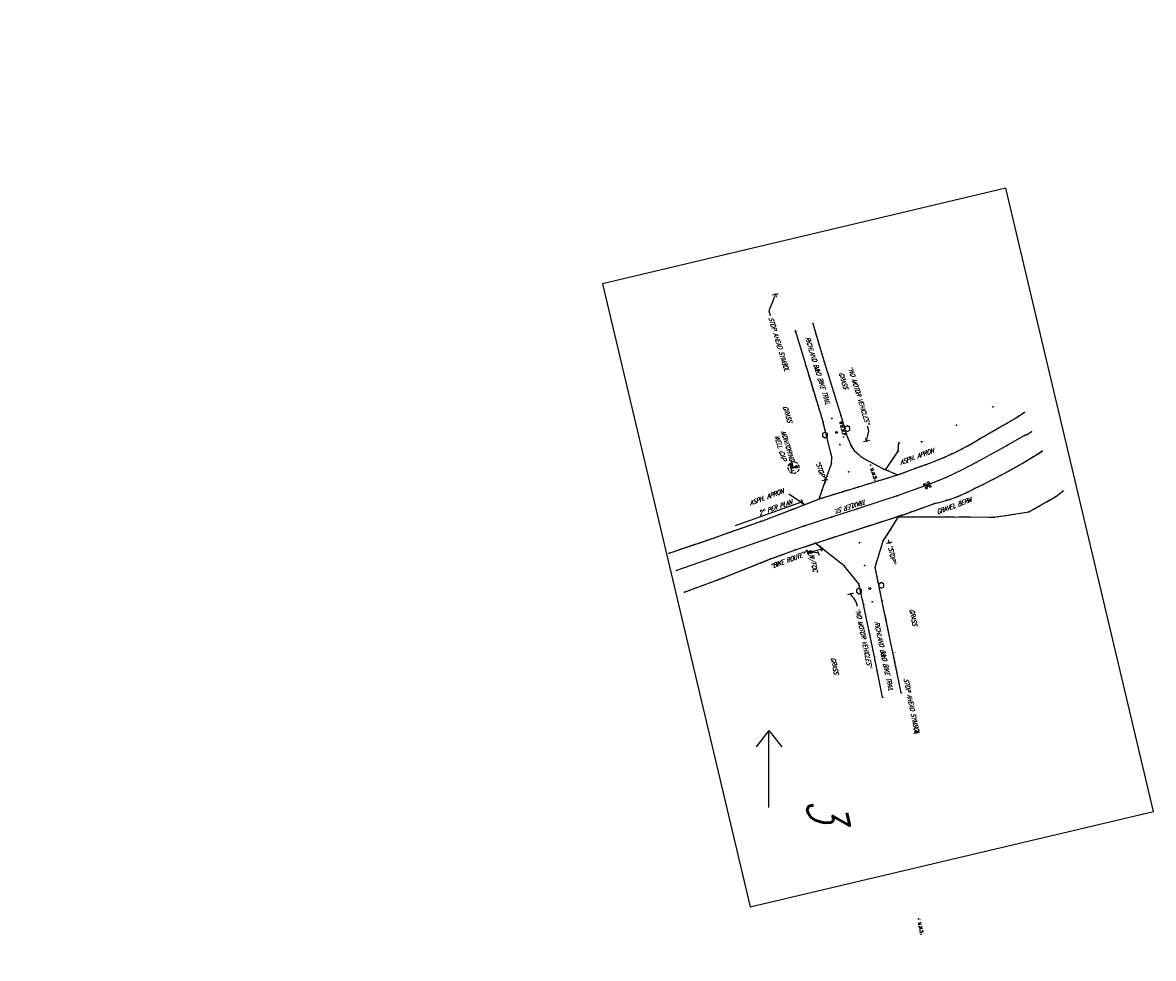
# Model space of a CAD drawing. Extents: x 0 to 213038, y 0 to 462006.
# Tile 33 of 106: x 212217 to 212817, y 397595 to 398092. Entities that reach past the tile are written whole.
import ezdxf
from ezdxf import colors
from ezdxf.entities.mleader import LeaderData, LeaderLine
from ezdxf.enums import TextEntityAlignment as Align
from ezdxf.math import Vec2, Vec3

# ---------------------------------------------------------------- set-up
doc = ezdxf.new("R2010")
doc.units = 0
doc.header["$LTSCALE"] = 20
doc.header["$MEASUREMENT"] = 0
for name, pattern in [('PV_X_DRIVE', [0.25, 0.175, -0.075]), ('PV_X_EP', [0.27, 0.22, -0.05]), ('PV_X_Shoulder', [0.4, 0.3, -0.1])]:
    doc.linetypes.add(name, pattern=pattern)
doc.layers.get('0').update_dxf_attribs({"linetype": 'CONTINUOUS'})
for name, color, linetype in [('DT_X_BREAK_LINE', 4, 'CONTINUOUS'), ('PNTDESC', 3, 'CONTINUOUS'), ('PNTELEV', 5, 'CONTINUOUS'), ('PNTNO', 7, 'CONTINUOUS'), ('PNTS_Butler Topo', 1, 'CONTINUOUS'), ('PNTS_MONBOXES', 1, 'CONTINUOUS'), ('PNTS_TBC-7-16-2025', 1, 'CONTINUOUS'), ('PV_X_DRIVE', 11, 'PV_X_DRIVE'), ('PV_X_EOP', 240, 'PV_X_EP'), ('PV_X_SHOULDER', 33, 'PV_X_Shoulder'), ('PV_X_TEXT', 2, 'CONTINUOUS'), ('RD_X_BLOCKS', 1, 'CONTINUOUS'), ('RW_X_TEXT', 9, 'CONTINUOUS'), ('SC_SCRATCH-6', 6, 'CONTINUOUS'), ('SN_X_BLOCKS', 94, 'CONTINUOUS'), ('SN_X_TEXT', 2, 'CONTINUOUS'), ('SV_P_BLOCKS', 50, 'CONTINUOUS'), ('SV_X_CENTER_PAVT', 2, 'CONTINUOUS'), ('SV_X_MISC_BLOCKS', 2, 'CONTINUOUS'), ('SV_X_MON_BLOCKS_FOUNDMARK', 7, 'CONTINUOUS'), ('UT_X_GAS_PER_PLAN', 2, 'UT_X_GAS (Short)'), ('UT_X_GAS_TEXT', 2, 'CONTINUOUS'), ('UT_X_GUY', 1, 'CONTINUOUS'), ('UT_X_TELE_BLOCKS', 32, 'CONTINUOUS'), ('UT_X_TELE_TEXT', 32, 'CONTINUOUS'), ('UT_X_WATER_BLOCKS', 150, 'CONTINUOUS'), ('UT_X_WATER_TEXT', 150, 'CONTINUOUS'), ('VG_X_TEXT', 94, 'CONTINUOUS')]:
    doc.layers.add(name, color=color, linetype=linetype)
doc.layers.add('SC_SCRATCH-5', color=5, linetype='CONTINUOUS', plot=False)
doc.styles.add('LINETYPE', font='romans.shx', dxfattribs={"width": 0.9})
doc.styles.add('PTXT', font='TXT')
doc.styles.add('romans', font='romans.shx', dxfattribs={"width": 0.75, "oblique": 22.5})
doc.linetypes.add('UT_X_GAS (Short)', pattern='A,0.25,-0.15,0.25,-0.15,0.25,-0.15,0.25,-0.15,0.25,["G",LINETYPE,S=0.1,R=0,X=0.056,Y=-0.05],-0.2', length=2.05)

# ---------------------------------------------------------------- blocks, each defined once
blk = doc.blocks.new('SRVPNO1')
at = {"layer": 'PNTDESC', "style": 'PTXT'}
blk.add_attdef('DESC2', text='', height=1, dxfattribs=at).set_placement((0, -1.75), align=Align.CENTER)
at = {"layer": 'PNTELEV', "style": 'PTXT'}
blk.add_attdef('ELEV2', (1.5, -0.5), '', height=1, dxfattribs=at)
at = {"layer": 'PNTNO', "style": 'PTXT'}
blk.add_attdef('PT#', text='', height=1, dxfattribs=at).set_placement((0, 0.75), align=Align.CENTER)
blk = doc.blocks.new('MNAIL')
at = {"color": 9, "flags": 128}
for points in [[(0.072, -0.04), (0.072, 0.04), (0.097, -0.04), (0.122, 0.04), (0.122, -0.04)], [(0.191, -0.04), (0.191, 0.04), (0.232, -0.04), (0.232, 0.04)], [(0.339, 0.04), (0.301, 0.04), (0.301, -0.04)], [(0.301, 0.001), (0.328, 0.001)], [(0.16, -0.03), (0.163, -0.03), (0.165, -0.031), (0.166, -0.034), (0.166, -0.037), (0.165, -0.039), (0.163, -0.04), (0.16, -0.04), (0.159, -0.039), (0.157, -0.037), (0.157, -0.034), (0.159, -0.031), (0.16, -0.03)], [(0.271, -0.03), (0.274, -0.03), (0.275, -0.031), (0.277, -0.034), (0.277, -0.037), (0.275, -0.039), (0.274, -0.04), (0.271, -0.04), (0.269, -0.039), (0.268, -0.037), (0.268, -0.034), (0.269, -0.031), (0.271, -0.03)], [(0.378, -0.03), (0.381, -0.03), (0.383, -0.031), (0.385, -0.034), (0.385, -0.037), (0.383, -0.039), (0.381, -0.04), (0.378, -0.04), (0.377, -0.039), (0.375, -0.037), (0.375, -0.034), (0.377, -0.031), (0.378, -0.03)]]:
    blk.add_lwpolyline(points, dxfattribs=at)
at = {"color": 9}
blk.add_circle((0, 0), 0.0249, dxfattribs=at)
blk = doc.blocks.new('MNAILS')
h = blk.add_hatch(color=256)
edge = h.paths.add_edge_path()
edge.add_arc((0, 0), 0.0249, 0, 360)
at = {"flags": 128}
for points in [[(0.105, -0.04), (0.105, 0.04), (0.13, -0.04), (0.154, 0.04), (0.154, -0.04)], [(0.223, -0.04), (0.223, 0.04), (0.264, -0.04), (0.264, 0.04)], [(0.372, 0.034), (0.371, 0.036), (0.369, 0.037), (0.364, 0.039), (0.358, 0.04), (0.354, 0.04), (0.352, 0.04), (0.345, 0.038), (0.339, 0.034), (0.335, 0.029), (0.334, 0.024), (0.334, 0.02), (0.335, 0.015), (0.339, 0.011), (0.37, -0.008), (0.372, -0.01), (0.373, -0.013), (0.375, -0.017), (0.375, -0.02), (0.374, -0.024), (0.373, -0.027), (0.372, -0.03), (0.371, -0.032), (0.37, -0.034), (0.369, -0.036), (0.367, -0.038), (0.365, -0.039), (0.363, -0.039), (0.358, -0.04), (0.35, -0.04), (0.345, -0.039), (0.338, -0.034), (0.334, -0.031)], [(0.193, -0.029), (0.195, -0.029), (0.197, -0.031), (0.199, -0.033), (0.199, -0.036), (0.197, -0.039), (0.195, -0.04), (0.193, -0.04), (0.191, -0.039), (0.189, -0.036), (0.189, -0.033), (0.191, -0.031), (0.193, -0.029)], [(0.303, -0.029), (0.306, -0.029), (0.308, -0.031), (0.31, -0.033), (0.31, -0.036), (0.308, -0.039), (0.306, -0.04), (0.303, -0.04), (0.302, -0.039), (0.3, -0.036), (0.3, -0.033), (0.302, -0.031), (0.303, -0.029)], [(0.413, -0.029), (0.415, -0.029), (0.417, -0.031), (0.419, -0.033), (0.419, -0.036), (0.417, -0.039), (0.415, -0.04), (0.413, -0.04), (0.411, -0.039), (0.409, -0.036), (0.409, -0.033), (0.411, -0.031), (0.413, -0.029)]]:
    blk.add_lwpolyline(points, dxfattribs=at)
blk = doc.blocks.new('SGN1P')
for p, q in [((0, 0), (-0.08, 0)), ((0, 0.08), (0, -0.08))]:
    blk.add_line(p, q)
blk = doc.blocks.new('MONBX')
at = {"flags": 128}
for points in [[(-0.075, 0.019), (-0.075, 0.075), (-0.019, 0.075)], [(-0.037, -0.05), (-0.037, 0.05), (0, -0.05), (0.037, 0.05), (0.037, -0.05)], [(0.018, 0.075), (0.075, 0.075), (0.075, 0.019)], [(-0.019, -0.075), (-0.075, -0.075), (-0.075, -0.019)], [(0.075, -0.019), (0.075, -0.075), (0.018, -0.075)]]:
    blk.add_lwpolyline(points, dxfattribs=at)
blk = doc.blocks.new('WW')
at = {"color": 150, "flags": 128}
for points in [[(-0.028, 0.109), (-0.016, 0.029), (0, 0.109), (0.015, 0.029), (0.028, 0.109)], [(-0.115, -0.001), (-0.104, -0.081), (-0.09, -0.001), (-0.077, -0.081), (-0.066, -0.001)], [(-0.006, -0.001), (-0.044, -0.001), (-0.044, -0.081), (-0.003, -0.081)], [(-0.044, -0.041), (-0.017, -0.041)], [(0.016, -0.001), (0.016, -0.081), (0.054, -0.081)], [(0.076, -0.001), (0.076, -0.081), (0.115, -0.081)]]:
    blk.add_lwpolyline(points, dxfattribs=at)
at = {"color": 150}
for start, end in [(164.0021, 196.0591), (118.9866, 150.9578), (73.9409, 105.9366), (28.9866, 60.9578), (344.0021, 15.9979), (208.9866, 240.9578), (253.9409, 285.9366), (298.9866, 331.0134)]:
    blk.add_arc((0, 0), 0.15, start, end, dxfattribs=at)
blk = doc.blocks.new('DM')
at = {"lineweight": -2}
h = blk.add_hatch(color=2, dxfattribs=at)
edge = h.paths.add_edge_path()
edge.add_arc((0, 0), 0.01, 0, 360)
at = {"color": 2, "lineweight": -2}
blk.add_arc((0.04, 0), 0.04, 90, 270, dxfattribs=at)
blk = doc.blocks.new('TELP')
at = {"color": 32}
for p, q in [((0.109, 0.181), (0.02, 0.033)), ((0.05, 0.181), (0.168, 0.181))]:
    blk.add_line(p, q, dxfattribs=at)
blk.add_lwpolyline([(-0.02, -0.033), (-0.072, -0.119)], dxfattribs=at)
blk.add_circle((0, 0), 0.0391, dxfattribs=at)
blk = doc.blocks.new('POST')
at = {"color": 32, "lineweight": -2}
for p, q in [((0, 0.075), (-0.065, 0.037)), ((-0.065, 0.037), (-0.065, -0.038)), ((0.065, 0.037), (0, 0.075)), ((0.065, -0.038), (0.065, 0.037)), ((-0.065, -0.038), (0, -0.075)), ((0, -0.075), (0.065, -0.038))]:
    blk.add_line(p, q, dxfattribs=at)

msp = doc.modelspace()

# ---------------------------------------------------------------- linework, layer by layer
at = {"layer": 'DT_X_BREAK_LINE'}
for points in [[(212636.54, 397932.29, 1071.34), (212642.67, 397911.95, 1071.47), (212651.43, 397883.42, 1071.42), (212654.51, 397873.18, 1071.31), (212656.8, 397867.67, 1071.3), (212658.45, 397865, 1071.27), (212662.44, 397861.4, 1071.22), (212673.55, 397855.3, 1071.15), (212681.67, 397851.98, 1071.19)], [(212639.97, 397839.22, 1071.56), (212641.54, 397843.86, 1071.6), (212644.05, 397851.09, 1071.66), (212646.53, 397857.78, 1071.76), (212646.77, 397861.26, 1071.73), (212642.03, 397880.08, 1071.78), (212635.84, 397900.59, 1071.74), (212627.44, 397928.37, 1071.55)], [(212560.27, 397810.44, 1072.86), (212580.22, 397817.11, 1072.52), (212608.82, 397827.2, 1072.16), (212626.1, 397833.67, 1071.88), (212640.65, 397839.42, 1071.66), (212658.68, 397844.92, 1071.56), (212681.63, 397851.92, 1071.19), (212696.19, 397857.31, 1070.87), (212699.58, 397858.53, 1070.83), (212702.93, 397859.83, 1070.79), (212706.26, 397861.22, 1070.75), (212709.55, 397862.69, 1070.71), (212712.8, 397864.24, 1070.63), (212716.01, 397865.87, 1070.53), (212719.18, 397867.58, 1070.43), (212722.31, 397869.36, 1070.34), (212725.39, 397871.22, 1070.24), (212734.72, 397876.5, 1070), (212743.97, 397881.9, 1069.77), (212745.78, 397883.12, 1069.72), (212748.73, 397885.02, 1069.65)], [(212675.35, 397854.76, 1071.09), (212681.93, 397864.45, 1070.2), (212682.25, 397868.85, 1069.79)], [(212568.42, 397789.71, 1073.49), (212588.82, 397797.18, 1073.09), (212614.16, 397807.28, 1072.62), (212627.37, 397812.18, 1072.38), (212656.12, 397821.59, 1071.76), (212686.09, 397831.32, 1071.28), (212701.24, 397836.75, 1071.03), (212703.73, 397837.33, 1071.01), (212706.2, 397838, 1070.98), (212708.65, 397838.74, 1070.95), (212711.08, 397839.56, 1070.92), (212713.48, 397840.45, 1070.89), (212715.85, 397841.43, 1070.85), (212718.18, 397842.48, 1070.82), (212720.48, 397843.6, 1070.79), (212722.74, 397844.8, 1070.75), (212727.95, 397847.33, 1070.66), (212733.11, 397849.95, 1070.57), (212738.23, 397852.66, 1070.48), (212743.3, 397855.45, 1070.39), (212748.32, 397858.34, 1070.3), (212753.29, 397861.31, 1070.2), (212755.6, 397862.82, 1070.14), (212758.34, 397864.55, 1070.07)], [(212632.03, 397836.26, 1071.67), (212624.21, 397841.46, 1071.84)], [(212682.33, 397829.69, 1071.3), (212707.7, 397829.73, 1070.64), (212732.98, 397829.48, 1069.78), (212751.27, 397832.26, 1069.43), (212765.58, 397840.4, 1069.26), (212769.32, 397843.27, 1069.22)], [(212683.55, 397736.23, 1072.22), (212679.14, 397757.54, 1072.08), (212673.29, 397785.38, 1071.89), (212669.65, 397802.85, 1071.79), (212674.03, 397816.86, 1071.38), (212677.75, 397822.65, 1071.36), (212682.29, 397830.07, 1071.33)], [(212673.65, 397733.96, 1072.47), (212669.36, 397755.25, 1072.27), (212663.56, 397783.07, 1071.96), (212661.11, 397794.04, 1071.95), (212653.25, 397803.62, 1071.83), (212637.94, 397815.75, 1072.08)]]:
    msp.add_polyline3d(points, dxfattribs=at)
at = {"layer": 'PNTS_Butler Topo'}
for p in [(212616.73, 397947.85, 1070.88), (212636.54, 397932.29, 1071.34), (212627.44, 397928.37, 1071.55), (212642.67, 397911.95, 1071.47), (212635.84, 397900.59, 1071.74), (212732.2, 397888.02, 1068.51), (212646.65, 397881.89, 1071.67), (212651.43, 397883.42, 1071.42), (212743.97, 397881.9, 1069.77), (212745.78, 397883.12, 1069.72), (212748.73, 397885.02, 1069.65), (212642.03, 397880.08, 1071.78), (212651.59, 397879.55, 1071.39), (212651.61, 397879.53, 1071.43), (212712.89, 397878.28, 1069.55), (212752.64, 397874.7, 1070), (212654.51, 397873.18, 1071.31), (212665.13, 397869.84, 1070.85), (212682.25, 397868.85, 1069.79), (212694.3, 397869.55, 1070.17), (212725.39, 397871.22, 1070.24), (212749.04, 397872.74, 1070.08), (212751.14, 397873.69, 1070.02), (212650.98, 397867.99, 1071.56), (212656.8, 397867.67, 1071.3), (212658.45, 397865, 1071.27), (212681.93, 397864.45, 1070.2), (212710.35, 397863.06, 1070.7), (212739.84, 397867.55, 1070.34), (212755.6, 397862.82, 1070.14), (212758.34, 397864.55, 1070.07), (212646.53, 397857.78, 1071.76), (212646.77, 397861.26, 1071.73), (212662.44, 397861.4, 1071.22), (212667.22, 397857.11, 1071.27), (212696.19, 397857.31, 1070.87), (212723.35, 397858.47, 1070.74), (212753.29, 397861.31, 1070.2), (212626.38, 397855.79, 1071.5), (212644.05, 397851.09, 1071.66), (212655.57, 397853.54, 1071.58), (212673.55, 397855.3, 1071.15), (212675.35, 397854.76, 1071.09), (212681.63, 397851.92, 1071.19), (212681.67, 397851.98, 1071.19), (212741.04, 397854.19, 1070.43), (212642.97, 397849.17, 1071.58), (212658.68, 397844.92, 1071.56), (212698.18, 397846.79, 1071.15), (212707.48, 397850.58, 1071.03), (212722.74, 397844.8, 1070.75), (212624.21, 397841.46, 1071.84), (212639.97, 397839.22, 1071.56), (212640.65, 397839.42, 1071.66), (212641.54, 397843.86, 1071.6), (212681.33, 397840.79, 1071.37), (212765.58, 397840.4, 1069.26), (212769.32, 397843.27, 1069.22), (212626.1, 397833.67, 1071.88), (212632.03, 397836.26, 1071.67), (212660.35, 397833.94, 1071.64), (212701.24, 397836.75, 1071.03), (212707.59, 397838.41, 1070.97), (212608.82, 397827.2, 1072.16), (212646.57, 397829.44, 1071.83), (212682.29, 397830.07, 1071.33), (212682.33, 397829.69, 1071.3), (212686.09, 397831.32, 1071.28), (212707.7, 397829.73, 1070.64), (212732.98, 397829.48, 1069.78), (212751.27, 397832.26, 1069.43), (212631.9, 397824.61, 1072.08), (212656.12, 397821.59, 1071.76), (212677.75, 397822.65, 1071.36), (212580.22, 397817.11, 1072.52), (212611.54, 397817.61, 1072.5), (212637.94, 397815.75, 1072.08), (212661.45, 397815.87, 1071.86), (212674.03, 397816.86, 1071.38), (212677.23, 397815.83, 1071.11), (212560.27, 397810.44, 1072.86), (212627.37, 397812.18, 1072.38), (212614.16, 397807.28, 1072.62), (212653.25, 397803.62, 1071.83), (212664.07, 397803.81, 1071.92), (212669.65, 397802.85, 1071.79), (212564.17, 397801.17, 1073.38), (212588.82, 397797.18, 1073.09), (212661.11, 397794.04, 1071.95), (212568.42, 397789.71, 1073.49), (212656.64, 397788.85, 1071.94), (212673.29, 397785.38, 1071.89), (212663.56, 397783.07, 1071.96), (212668.08, 397784.54, 1071.98), (212669.36, 397755.25, 1072.27), (212679.14, 397757.54, 1072.08), (212673.65, 397733.96, 1072.47), (212683.55, 397736.23, 1072.22), (212691.74, 397714.89, 1072.09), (212692.74, 397616.21, 1072.91)]:
    msp.add_point(p, dxfattribs=at)
at = {"layer": 'PNTS_MONBOXES'}
msp.add_point((212697.41, 397846.33, 1071.14), dxfattribs=at)
at = {"layer": 'PNTS_TBC-7-16-2025'}
for p in [(212634.02, 397810.59), (212635.43, 397810.93), (212641.63, 397812.56)]:
    msp.add_point(p, dxfattribs=at)
at = {"layer": 'PV_X_DRIVE', "flags": 128}
for points in [[(212675.25, 397854.61), (212681.93, 397864.45), (212682.25, 397868.85)], [(212632.26, 397836.1), (212624.21, 397841.46)]]:
    msp.add_lwpolyline(points, dxfattribs=at)
at = {"layer": 'PV_X_EOP', "flags": 128}
for points in [[(212636.54, 397932.29), (212642.67, 397911.95), (212651.43, 397883.42), (212654.51, 397873.18), (212656.8, 397867.67), (212658.45, 397865), (212662.44, 397861.4), (212673.55, 397855.3), (212681.73, 397851.96)], [(212639.94, 397839.14), (212641.54, 397843.86), (212644.05, 397851.09), (212646.53, 397857.78), (212646.77, 397861.26), (212642.03, 397880.08), (212635.84, 397900.59), (212627.44, 397928.37)], [(212683.55, 397736.23), (212679.14, 397757.54), (212673.29, 397785.38), (212669.65, 397802.85), (212674.03, 397816.86), (212677.75, 397822.65), (212682.31, 397830.09)], [(212673.65, 397733.96), (212669.36, 397755.25), (212663.56, 397783.07), (212661.11, 397794.04), (212653.25, 397803.62), (212638.03, 397815.67)]]:
    msp.add_lwpolyline(points, dxfattribs=at)
for points in [[(212560.27, 397810.44), (212580.22, 397817.11), (212608.82, 397827.2), (212626.1, 397833.67), (212640.65, 397839.42), (212658.68, 397844.92), (212681.63, 397851.92), (212696.19, 397857.31, 0.055757), (212725.39, 397871.22, 0.006734), (212743.97, 397881.9), (212745.78, 397883.12), (212748.73, 397885.02)], [(212568.42, 397789.71), (212588.82, 397797.18), (212614.16, 397807.28), (212627.37, 397812.18), (212656.12, 397821.59), (212686.09, 397831.32), (212701.24, 397836.75, 0.072666), (212722.74, 397844.8, 0.025981), (212753.29, 397861.31), (212755.6, 397862.82), (212758.34, 397864.55)]]:
    msp.add_lwpolyline(points, format="xyb", dxfattribs=at)
at = {"layer": 'PV_X_SHOULDER', "flags": 128}
msp.add_lwpolyline([(212682.06, 397829.69), (212707.7, 397829.73), (212732.98, 397829.48), (212751.27, 397832.26), (212765.58, 397840.4), (212769.32, 397843.27)], dxfattribs=at)
at = {"layer": 'RD_X_BLOCKS'}
for centre in [(212649.19, 397874.48), (212666.86, 397791.58)]:
    msp.add_circle(centre, 0.5, dxfattribs=at)
at = {"layer": 'SC_SCRATCH-5'}
msp.add_lwpolyline([(212817.41, 397673.23), (212739.06, 398004.08), (212524.98, 397953.39), (212603.33, 397622.54), (212817.41, 397673.23)], close=True, dxfattribs=at)
at = {"layer": 'SC_SCRATCH-6'}
msp.add_line((212613.31, 397675.42), (212613.31, 397716.29), dxfattribs=at)
for points in [[(212613.31, 397716.29), (212606.51, 397707.56)], [(212613.31, 397716.29), (212620.11, 397707.56)]]:
    msp.add_lwpolyline(points, dxfattribs=at)
at = {"layer": 'SV_X_CENTER_PAVT'}
msp.add_polyline3d([(212752.64, 397874.7, 1070), (212751.14, 397873.69, 1070.02), (212749.04, 397872.74, 1070.08), (212736.23, 397865.54, 1070.43), (212723.35, 397858.47, 1070.74), (212715.46, 397854.45, 1070.88), (212707.48, 397850.58, 1071.03), (212698.18, 397846.79, 1071.15), (212681.33, 397840.79, 1071.37), (212660.35, 397833.94, 1071.64), (212646.57, 397829.44, 1071.83), (212631.9, 397824.61, 1072.08), (212611.54, 397817.61, 1072.5), (212564.17, 397801.17, 1073.38)], dxfattribs=at)
at = {"layer": 'UT_X_GAS_PER_PLAN'}
for points in [[(212631, 397836.53), (212631.47, 397836.7), (212631.14, 397837.64), (212595.44, 397824.91)], [(212631.14, 397837.64), (212630.8, 397838.58), (212630.33, 397838.41)]]:
    msp.add_lwpolyline(points, dxfattribs=at)
at = {"layer": 'UT_X_GUY'}
msp.add_lwpolyline([(212641.63, 397812.56), (212635.43, 397810.93)], dxfattribs=at)

# ---------------------------------------------------------------- block references
at = {"layer": 'PNTS_Butler Topo', "xscale": 0.2, "yscale": 0.2, "zscale": 0.2}
for p, values in [((212616.73, 397947.85, 1070.88), {'PT#': 'KM1', 'ELEV2': '1070.878', 'DESC2': 'SIGNPB-STOPAHEADSYBML'}), ((212627.44, 397928.37, 1071.55), {'PT#': 'KM395', 'ELEV2': '1071.549', 'DESC2': 'EP ^ 2-BT'}), ((212636.54, 397932.29, 1071.34), {'PT#': 'KM396', 'ELEV2': '1071.335', 'DESC2': 'EP ^ 1-BT'}), ((212642.67, 397911.95, 1071.47), {'PT#': 'KM397', 'ELEV2': '1071.469', 'DESC2': 'EP-BT'}), ((212635.84, 397900.59, 1071.74), {'PT#': 'KM394', 'ELEV2': '1071.744', 'DESC2': 'EP-BT'}), ((212732.2, 397888.02, 1068.51), {'PT#': 'KM418', 'ELEV2': '1068.512', 'DESC2': 'X-ASPHAPRON'}), ((212646.65, 397881.89, 1071.67), {'PT#': 'KM407', 'ELEV2': '1071.675', 'DESC2': 'X-CP/BT+-'}), ((212651.43, 397883.42, 1071.42), {'PT#': 'KM398', 'ELEV2': '1071.421', 'DESC2': 'EP-BT'}), ((212743.97, 397881.9, 1069.77), {'PT#': 'KM379', 'ELEV2': '1069.771', 'DESC2': 'EP ^ 6'}), ((212745.78, 397883.12, 1069.72), {'PT#': 'KM380', 'ELEV2': '1069.724', 'DESC2': 'EP'}), ((212748.73, 397885.02, 1069.65), {'PT#': 'KM381', 'ELEV2': '1069.654', 'DESC2': 'EP ^ 2'}), ((212642.03, 397880.08, 1071.78), {'PT#': 'KM393', 'ELEV2': '1071.779', 'DESC2': 'EP-BT'}), ((212651.59, 397879.55, 1071.39), {'PT#': 'CHECK9', 'ELEV2': '1071.386', 'DESC2': 'MAG-FND-?'}), ((212651.61, 397879.53, 1071.43), {'PT#': 'KM326', 'ELEV2': '1071.435', 'DESC2': 'MAG-FND'}), ((212712.89, 397878.28, 1069.55), {'PT#': 'KM417', 'ELEV2': '1069.546', 'DESC2': 'X-ASPHAPRON'}), ((212752.64, 397874.7, 1070), {'PT#': 'KM356', 'ELEV2': '1070.001', 'DESC2': 'CP ^ 1'}), ((212654.51, 397873.18, 1071.31), {'PT#': 'KM399', 'ELEV2': '1071.312', 'DESC2': 'EP-BT'}), ((212665.13, 397869.84, 1070.85), {'PT#': 'KM3', 'ELEV2': '1070.846', 'DESC2': 'SIGNPB-NOMOTORVHCLES'}), ((212682.25, 397868.85, 1069.79), {'PT#': 'KM415', 'ELEV2': '1069.787', 'DESC2': 'DR ^ 2-ASPHAPRON'}), ((212694.3, 397869.55, 1070.17), {'PT#': 'KM416', 'ELEV2': '1070.172', 'DESC2': 'X-ASPHAPRON'}), ((212725.39, 397871.22, 1070.24), {'PT#': 'KM378', 'ELEV2': '1070.238', 'DESC2': 'EP'}), ((212749.04, 397872.74, 1070.08), {'PT#': 'KM358', 'ELEV2': '1070.077', 'DESC2': 'CP ^ 4'}), ((212751.14, 397873.69, 1070.02), {'PT#': 'KM357', 'ELEV2': '1070.020', 'DESC2': 'CP'}), ((212650.98, 397867.99, 1071.56), {'PT#': 'KM406', 'ELEV2': '1071.562', 'DESC2': 'X-CP/BT+-'}), ((212656.8, 397867.67, 1071.3), {'PT#': 'KM400', 'ELEV2': '1071.295', 'DESC2': 'EP-BT'}), ((212658.45, 397865, 1071.27), {'PT#': 'KM401', 'ELEV2': '1071.269', 'DESC2': 'EP-BT'}), ((212681.93, 397864.45, 1070.2), {'PT#': 'KM414', 'ELEV2': '1070.201', 'DESC2': 'DR-ASPHAPRON'}), ((212710.35, 397863.06, 1070.7), {'PT#': 'KM377', 'ELEV2': '1070.703', 'DESC2': 'EP'}), ((212739.84, 397867.55, 1070.34), {'PT#': 'KM359', 'ELEV2': '1070.342', 'DESC2': 'CP'}), ((212755.6, 397862.82, 1070.14), {'PT#': 'KM354', 'ELEV2': '1070.143', 'DESC2': 'EP'}), ((212758.34, 397864.55, 1070.07), {'PT#': 'KM355', 'ELEV2': '1070.070', 'DESC2': 'EP ^ 2'}), ((212646.53, 397857.78, 1071.76), {'PT#': 'KM391', 'ELEV2': '1071.764', 'DESC2': 'EP-BT'}), ((212646.77, 397861.26, 1071.73), {'PT#': 'KM392', 'ELEV2': '1071.726', 'DESC2': 'EP-BT'}), ((212662.44, 397861.4, 1071.22), {'PT#': 'KM402', 'ELEV2': '1071.222', 'DESC2': 'EP-BT'}), ((212667.22, 397857.11, 1071.27), {'PT#': 'KM324', 'ELEV2': '1071.272', 'DESC2': 'MAGS'}), ((212696.19, 397857.31, 1070.87), {'PT#': 'KM376', 'ELEV2': '1070.869', 'DESC2': 'EP ^ 4'}), ((212723.35, 397858.47, 1070.74), {'PT#': 'KM360', 'ELEV2': '1070.736', 'DESC2': 'CP'}), ((212753.29, 397861.31, 1070.2), {'PT#': 'KM353', 'ELEV2': '1070.201', 'DESC2': 'EP ^ 6'}), ((212626.38, 397855.79, 1071.5), {'PT#': 'KM419', 'ELEV2': '1071.503', 'DESC2': 'WELLM-MONITERINGCAP'}), ((212644.05, 397851.09, 1071.66), {'PT#': 'KM390', 'ELEV2': '1071.664', 'DESC2': 'EP-BT'}), ((212655.57, 397853.54, 1071.58), {'PT#': 'KM405', 'ELEV2': '1071.579', 'DESC2': 'X-CP/BT+-'}), ((212673.55, 397855.3, 1071.15), {'PT#': 'KM403', 'ELEV2': '1071.150', 'DESC2': 'EP-BT'}), ((212675.35, 397854.76, 1071.09), {'PT#': 'KM413', 'ELEV2': '1071.090', 'DESC2': 'DR ^ 1-ASPHAPRON'}), ((212681.67, 397851.98, 1071.19), {'PT#': 'KM404', 'ELEV2': '1071.187', 'DESC2': 'EP ^ 2-BT'}), ((212681.63, 397851.92, 1071.19), {'PT#': 'KM375', 'ELEV2': '1071.192', 'DESC2': 'EP'}), ((212707.48, 397850.58, 1071.03), {'PT#': 'KM361', 'ELEV2': '1071.025', 'DESC2': 'CP ^ 6'}), ((212741.04, 397854.19, 1070.43), {'PT#': 'KM352', 'ELEV2': '1070.433', 'DESC2': 'EP'}), ((212642.97, 397849.17, 1071.58), {'PT#': 'KM2', 'ELEV2': '1071.576', 'DESC2': 'SIGNPB-STOP'}), ((212658.68, 397844.92, 1071.56), {'PT#': 'KM374', 'ELEV2': '1071.564', 'DESC2': 'EP'}), ((212698.18, 397846.79, 1071.15), {'PT#': 'KM362', 'ELEV2': '1071.148', 'DESC2': 'CP'}), ((212722.74, 397844.8, 1070.75), {'PT#': 'KM351', 'ELEV2': '1070.754', 'DESC2': 'EP'}), ((212624.21, 397841.46, 1071.84), {'PT#': 'KM412', 'ELEV2': '1071.839', 'DESC2': 'DR ^ 2-ASPHAPRON'}), ((212639.97, 397839.22, 1071.56), {'PT#': 'KM388', 'ELEV2': '1071.558', 'DESC2': 'EP ^ 1-BT'}), ((212640.65, 397839.42, 1071.66), {'PT#': 'KM373', 'ELEV2': '1071.661', 'DESC2': 'EP'}), ((212641.54, 397843.86, 1071.6), {'PT#': 'KM389', 'ELEV2': '1071.596', 'DESC2': 'EP-BT'}), ((212681.33, 397840.79, 1071.37), {'PT#': 'KM363', 'ELEV2': '1071.366', 'DESC2': 'CP'}), ((212707.59, 397838.41, 1070.97), {'PT#': 'KM350', 'ELEV2': '1070.968', 'DESC2': 'EP'}), ((212765.58, 397840.4, 1069.26), {'PT#': 'KM386', 'ELEV2': '1069.262', 'DESC2': 'EB-GRVL'}), ((212769.32, 397843.27, 1069.22), {'PT#': 'KM387', 'ELEV2': '1069.217', 'DESC2': 'EB ^ 2-GRVL'}), ((212626.1, 397833.67, 1071.88), {'PT#': 'KM372', 'ELEV2': '1071.882', 'DESC2': 'EP'}), ((212632.03, 397836.26, 1071.67), {'PT#': 'KM411', 'ELEV2': '1071.674', 'DESC2': 'DR ^ 1-ASPHAPRON'}), ((212660.35, 397833.94, 1071.64), {'PT#': 'KM364', 'ELEV2': '1071.636', 'DESC2': 'CP'}), ((212701.24, 397836.75, 1071.03), {'PT#': 'KM349', 'ELEV2': '1071.033', 'DESC2': 'EP ^ 4'}), ((212608.82, 397827.2, 1072.16), {'PT#': 'KM371', 'ELEV2': '1072.160', 'DESC2': 'EP'}), ((212646.57, 397829.44, 1071.83), {'PT#': 'KM365', 'ELEV2': '1071.827', 'DESC2': 'CP'}), ((212682.33, 397829.69, 1071.3), {'PT#': 'KM382', 'ELEV2': '1071.297', 'DESC2': 'EB ^ 1-GRVL'}), ((212682.29, 397830.07, 1071.33), {'PT#': 'KM342', 'ELEV2': '1071.330', 'DESC2': 'EP ^ 2-BT'}), ((212686.09, 397831.32, 1071.28), {'PT#': 'KM348', 'ELEV2': '1071.280', 'DESC2': 'EP'}), ((212707.7, 397829.73, 1070.64), {'PT#': 'KM383', 'ELEV2': '1070.643', 'DESC2': 'EB-GRVL'}), ((212732.98, 397829.48, 1069.78), {'PT#': 'KM384', 'ELEV2': '1069.781', 'DESC2': 'EB-GRVL'}), ((212751.27, 397832.26, 1069.43), {'PT#': 'KM385', 'ELEV2': '1069.430', 'DESC2': 'EB-GRVL'}), ((212631.9, 397824.61, 1072.08), {'PT#': 'KM366', 'ELEV2': '1072.084', 'DESC2': 'CP'}), ((212656.12, 397821.59, 1071.76), {'PT#': 'KM347', 'ELEV2': '1071.762', 'DESC2': 'EP'}), ((212677.75, 397822.65, 1071.36), {'PT#': 'KM341', 'ELEV2': '1071.358', 'DESC2': 'EP-BT'}), ((212580.22, 397817.11, 1072.52), {'PT#': 'KM370', 'ELEV2': '1072.517', 'DESC2': 'EP'}), ((212611.54, 397817.61, 1072.5), {'PT#': 'KM367', 'ELEV2': '1072.500', 'DESC2': 'CP'}), ((212637.94, 397815.75, 1072.08), {'PT#': 'KM335', 'ELEV2': '1072.079', 'DESC2': 'EP ^ 2-BT'}), ((212661.45, 397815.87, 1071.86), {'PT#': 'KM408', 'ELEV2': '1071.862', 'DESC2': 'X-CP/BT+-'}), ((212674.03, 397816.86, 1071.38), {'PT#': 'KM340', 'ELEV2': '1071.376', 'DESC2': 'EP-BT'}), ((212677.23, 397815.83, 1071.11), {'PT#': 'KM5', 'ELEV2': '1071.114', 'DESC2': 'SIGNPB-STOP'}), ((212560.27, 397810.44, 1072.86), {'PT#': 'KM369', 'ELEV2': '1072.860', 'DESC2': 'EP ^ 1'}), ((212627.37, 397812.18, 1072.38), {'PT#': 'KM346', 'ELEV2': '1072.383', 'DESC2': 'EP'}), ((212614.16, 397807.28, 1072.62), {'PT#': 'KM345', 'ELEV2': '1072.624', 'DESC2': 'EP'}), ((212653.25, 397803.62, 1071.83), {'PT#': 'KM334', 'ELEV2': '1071.834', 'DESC2': 'EP-BT'}), ((212664.07, 397803.81, 1071.92), {'PT#': 'KM409', 'ELEV2': '1071.918', 'DESC2': 'X-CP/BT+-'}), ((212669.65, 397802.85, 1071.79), {'PT#': 'KM339', 'ELEV2': '1071.788', 'DESC2': 'EP-BT'}), ((212564.17, 397801.17, 1073.38), {'PT#': 'KM368', 'ELEV2': '1073.385', 'DESC2': 'CP ^ 2'}), ((212588.82, 397797.18, 1073.09), {'PT#': 'KM344', 'ELEV2': '1073.089', 'DESC2': 'EP'}), ((212661.11, 397794.04, 1071.95), {'PT#': 'KM333', 'ELEV2': '1071.948', 'DESC2': 'EP-BT'}), ((212568.42, 397789.71, 1073.49), {'PT#': 'KM343', 'ELEV2': '1073.494', 'DESC2': 'EP ^ 1'}), ((212656.64, 397788.85, 1071.94), {'PT#': 'KM4', 'ELEV2': '1071.939', 'DESC2': 'SIGNPB-NOMOTORVHCLES'}), ((212668.08, 397784.54, 1071.98), {'PT#': 'KM410', 'ELEV2': '1071.985', 'DESC2': 'X-CP/BT+-'}), ((212673.29, 397785.38, 1071.89), {'PT#': 'KM338', 'ELEV2': '1071.894', 'DESC2': 'EP-BT'}), ((212663.56, 397783.07, 1071.96), {'PT#': 'KM332', 'ELEV2': '1071.960', 'DESC2': 'EP-BT'}), ((212669.36, 397755.25, 1072.27), {'PT#': 'KM331', 'ELEV2': '1072.273', 'DESC2': 'EP-BT'}), ((212679.14, 397757.54, 1072.08), {'PT#': 'KM337', 'ELEV2': '1072.075', 'DESC2': 'EP-BT'}), ((212683.55, 397736.23, 1072.22), {'PT#': 'KM336', 'ELEV2': '1072.216', 'DESC2': 'EP ^ 1-BT'}), ((212673.65, 397733.96, 1072.47), {'PT#': 'KM330', 'ELEV2': '1072.471', 'DESC2': 'EP ^ 1-BT'}), ((212691.74, 397714.89, 1072.09), {'PT#': 'KM6', 'ELEV2': '1072.091', 'DESC2': 'SIGNPB-STOPAHEADSYBML'}), ((212692.74, 397616.21, 1072.91), {'PT#': 'KM325', 'ELEV2': '1072.906', 'DESC2': 'MAGS-SMALL-EP/BT'})]:
    msp.add_blockref('SRVPNO1', p, dxfattribs=at).add_auto_attribs(values)
at = {"layer": 'PNTS_MONBOXES', "xscale": 0.2, "yscale": 0.2, "zscale": 0.2}
msp.add_blockref('SRVPNO1', (212697.41, 397846.33, 1071.14), dxfattribs=at).add_auto_attribs({'PT#': 'KM329', 'ELEV2': '1071.143', 'DESC2': 'MONBOX-TOP/CNTR'})
at = {"layer": 'PNTS_TBC-7-16-2025', "xscale": 0.2, "yscale": 0.2, "zscale": 0.2, "rotation": 312.7425778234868}
for p, values in [((212634.02, 397810.59), {'PT#': 'TBC6', 'ELEV2': '0.000', 'DESC2': 'SIGNPB'}), ((212635.43, 397810.93), {'PT#': 'TBC4', 'ELEV2': '0.000', 'DESC2': 'TP-W/FOC'}), ((212641.63, 397812.56), {'PT#': 'TBC5', 'ELEV2': '0.000', 'DESC2': 'DM'})]:
    msp.add_blockref('SRVPNO1', p, dxfattribs=at).add_auto_attribs(values)
at = {"layer": 'RD_X_BLOCKS', "xscale": 20, "yscale": 20, "zscale": 20}
for p in [(212643.11, 397873.17), (212654.95, 397876.38), (212661.15, 397790.33), (212673.04, 397793.24)]:
    msp.add_blockref('POST', p, dxfattribs=at)
at = {"layer": 'SN_X_BLOCKS', "xscale": 20, "yscale": 20, "zscale": 20}
for p, rotation in [((212616.73, 397947.85, 1070.88), 103.5858231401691), ((212665.13, 397869.84, 1070.85), 282.9111918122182), ((212642.97, 397849.17, 1071.58), 98.90776034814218), ((212677.23, 397815.83, 1071.11), 284.6238037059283), ((212634.02, 397810.59), 198.7451754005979), ((212656.64, 397788.85, 1071.94), 108.3171939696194), ((212691.74, 397714.89, 1072.09), 282.7185346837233)]:
    msp.add_blockref('SGN1P', p, dxfattribs=dict(at, rotation=rotation))
at = {"layer": 'SV_P_BLOCKS', "xscale": 20, "yscale": 20, "zscale": 20}
for p, rotation in [((212667.22, 397857.11, 1071.27), 290.7134124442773), ((212692.74, 397616.21, 1072.91), 283.863068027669)]:
    msp.add_blockref('MNAILS', p, dxfattribs=dict(at, rotation=rotation))
at = {"layer": 'SV_X_MISC_BLOCKS', "xscale": 20, "yscale": 20, "zscale": 20, "rotation": 285.2604254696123}
msp.add_blockref('MNAIL', (212651.57, 397879.56, 1071.43), dxfattribs=at)
at = {"layer": 'SV_X_MON_BLOCKS_FOUNDMARK', "xscale": 20, "yscale": 20, "zscale": 20, "rotation": 295.3697396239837}
msp.add_blockref('MONBX', (212697.41, 397846.33, 1071.14), dxfattribs=at)
at = {"layer": 'UT_X_GUY', "xscale": 20, "yscale": 20, "zscale": 20, "rotation": 193.8266498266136}
msp.add_blockref('DM', (212641.63, 397812.56), dxfattribs=at)
at = {"layer": 'UT_X_TELE_BLOCKS', "xscale": 20, "yscale": 20, "zscale": 20, "rotation": 292.6348652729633}
msp.add_blockref('TELP', (212635.43, 397810.93), dxfattribs=at)
at = {"layer": 'UT_X_WATER_BLOCKS', "xscale": 20, "yscale": 20, "zscale": 20, "rotation": 285.1230475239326}
msp.add_blockref('WW', (212626.38, 397855.79, 1071.5), dxfattribs=at)

# ---------------------------------------------------------------- texts
at = {"layer": 'PV_X_TEXT', "style": 'romans', "oblique": 22.5, "width": 0.75}
msp.add_text('GRAVEL BERM ', height=2.4, rotation=20.50728, dxfattribs=at).set_placement((212702.87, 397830.96))
at = {"layer": 'PV_X_TEXT', "char_height": 2.4, "attachment_point": 1, "style": 'romans'}
for insert, rotation in [((212682.46, 397859.5), 20.32621), ((212602.69, 397837.94, -1072.01), 20.53605)]:
    msp.add_mtext_dynamic_manual_height_columns('ASPH. APRON', width=24.2655, gutter_width=12, heights=[0], dxfattribs=dict(at, insert=insert, rotation=rotation))
at = {"layer": 'RW_X_TEXT', "char_height": 2.4, "attachment_point": 1, "style": 'romans'}
for s, insert, width, rotation in [('RICHLAND B&O BIKE TRAIL', (212634.84, 397925.58), 37.3369, 287.07845), ('TRAXLER ST.', (212665.34, 397836.79), 18.3243, 198.13175), ('RICHLAND B&O BIKE TRAIL', (212671.65, 397774.35), 37.3369, 281.77964)]:
    msp.add_mtext(s, dxfattribs=dict(at, insert=insert, width=width, rotation=rotation))
at = {"layer": 'SC_SCRATCH-6', "style": 'romans', "oblique": 22.5, "width": 0.75}
msp.add_text('3', height=20, rotation=283.32229, dxfattribs=at).set_placement((212632.51, 397679.13, 1076.98))
at = {"layer": 'SN_X_TEXT', "style": 'romans', "oblique": 22.5, "width": 0.75}
msp.add_text('"BIKE ROUTE"', height=2.4, rotation=20.35803, dxfattribs=at).set_placement((212614.41, 397802))
at = {"layer": 'SN_X_TEXT', "char_height": 2.4, "attachment_point": 1, "style": 'romans'}
for s, width, insert, rotation in [('"STOP"', 10.1601, (212678.78, 397815.01, 1071.11), 281.74682), ('STOP AHEAD SYMBOL', 29.1669, (212687.21, 397744.12), 281.7148)]:
    msp.add_mtext_dynamic_manual_height_columns(s, width=width, gutter_width=12, heights=[0], dxfattribs=dict(at, insert=insert, rotation=rotation))
at = {"layer": 'UT_X_GAS_TEXT', "style": 'romans', "oblique": 22.5, "width": 0.75}
msp.add_text('2" PER PLAN', height=2.4, rotation=19.62559, dxfattribs=at).set_placement((212608.34, 397830.28))
at = {"layer": 'UT_X_TELE_TEXT', "style": 'romans', "oblique": 22.5, "width": 0.75}
msp.add_text('W/FOC', height=2.4, rotation=283.32229, dxfattribs=at).set_placement((212634.64, 397809.62))
at = {"layer": 'UT_X_WATER_TEXT', "insert": (212621.75, 397876.55), "char_height": 2.4, "width": 18.3243, "attachment_point": 1, "rotation": 286.79378, "style": 'romans'}
msp.add_mtext('\\pxqc;MONITORING\\PWELL CAP', dxfattribs=at)
at = {"layer": 'VG_X_TEXT', "char_height": 2.4, "attachment_point": 1, "style": 'romans'}
for insert, rotation in [((212652.71, 397906.61), 287.07845), ((212623.02, 397888.8), 286.79378), ((212690.24, 397780.98), 281.86335), ((212648.47, 397755.28), 281.86335)]:
    msp.add_mtext_dynamic_manual_height_columns('GRASS', width=7.2476, gutter_width=12, heights=[0], dxfattribs=dict(at, insert=insert, rotation=rotation))

# ---------------------------------------------------------------- leaders
at = {"layer": 'SN_X_TEXT'}
ml = msp.add_multileader_mtext('Standard', dxfattribs=at)
ml.set_content('"NO MOTOR VEHICLES"', color=256, style='romans')
ml.set_leader_properties(color=1, linetype='CONTINUOUS', lineweight=-1)
ml.build(insert=Vec2(0, 0))
ml.multileader.update_dxf_attribs({"text_right_attachment_type": 3, "dogleg_length": 0.124, "arrow_head_size": 2.4, "scale": 20})
ctx = ml.context
ctx.base_point, ctx.scale, ctx.char_height, ctx.arrow_head_size, ctx.landing_gap_size, ctx.plane_origin, ctx.plane_x_axis, ctx.plane_y_axis = Vec3(212656.43, 397909.26, 1077.39), 20, 2.4, 2.4, 1, Vec3(212254.36, 397826.24, 1077.39), Vec3(0.293681, -0.955904), Vec3(0.955904, 0.293681)
ctx.right_attachment, ctx.text_align_type = 3, 2
notes = []
notes.append((ctx, [(0, (1, 1, 0), (212666.37, 397875.36, 1077.39), (-0.293681, 0.955904), 2.48, [(0, [(212665.13, 397869.84, 1077.39)], 0, [])])]))
ctx.mtext.insert, ctx.mtext.text_direction, ctx.mtext.rotation, ctx.mtext.width, ctx.mtext.alignment, ctx.mtext.flow_direction = Vec3(212666.93, 397879.18, 1077.39), Vec3(0.293681, -0.955904), 5.010464, 36.853, 3, 5
ml = msp.add_multileader_mtext('Standard', dxfattribs=at)
ml.set_content('"STOP" ', color=256, style='romans')
ml.set_leader_properties(color=1, linetype='CONTINUOUS', lineweight=-1)
ml.build(insert=Vec2(0, 0))
ml.multileader.update_dxf_attribs({"text_right_attachment_type": 3, "dogleg_length": 0.25, "arrow_head_size": 2.4, "scale": 20})
ctx = ml.context
ctx.base_point, ctx.scale, ctx.char_height, ctx.arrow_head_size, ctx.landing_gap_size, ctx.plane_origin, ctx.plane_x_axis, ctx.plane_y_axis = Vec3(212639.16, 397859.36, 1077.39), 20, 2.4, 2.4, 1, Vec3(212220.83, 397772.71, 1077.39), Vec3(0.307783, -0.951457), Vec3(0.951457, 0.307783)
ctx.right_attachment, ctx.text_align_type = 3, 2
notes.append((ctx, [(0, (0, 0, 0), (0, 0), (1, 0), 1, [])]))
ctx.mtext.insert, ctx.mtext.text_direction, ctx.mtext.rotation, ctx.mtext.width, ctx.mtext.alignment, ctx.mtext.flow_direction = Vec3(212643.34, 397850.31, 1077.39), Vec3(0.307783, -0.951457), 5.025251, 10.1601, 3, 5
ml = msp.add_multileader_mtext('Standard', dxfattribs=at)
ml.set_content('STOP AHEAD SYMBOL ', color=256, style='romans')
ml.set_leader_properties(color=1, linetype='CONTINUOUS', lineweight=-1)
ml.build(insert=Vec2(0, 0))
ml.multileader.update_dxf_attribs({"text_right_attachment_type": 3, "dogleg_length": 0.25, "arrow_head_size": 2.4, "scale": 20})
ctx = ml.context
ctx.base_point, ctx.scale, ctx.char_height, ctx.arrow_head_size, ctx.landing_gap_size, ctx.plane_origin, ctx.plane_x_axis, ctx.plane_y_axis = Vec3(212614, 397936.56, 1077.39), 20, 2.4, 2.4, 1, Vec3(212211.19, 397849.17, 1077.39), Vec3(0.289279, -0.957245), Vec3(0.957245, 0.289279)
ctx.right_attachment = 3
notes.append((ctx, [(1, (1, 1, 0), (212613.28, 397938.94, 1077.39), (0.289279, -0.957245), 2.48, [(0, [(212616.73, 397947.85, 1077.39)], 0, [])])]))
ctx.mtext.insert, ctx.mtext.text_direction, ctx.mtext.rotation, ctx.mtext.width, ctx.mtext.flow_direction = Vec3(212615.43, 397935.95, 1077.39), Vec3(0.289279, -0.957245), 5.005862, 29.1669, 5
ml = msp.add_multileader_mtext('Standard', dxfattribs=at)
ml.set_content('"NO MOTOR VEHICLES"', color=256, style='romans')
ml.set_leader_properties(color=1, linetype='CONTINUOUS', lineweight=-1)
ml.build(insert=Vec2(0, 0))
ml.multileader.update_dxf_attribs({"text_right_attachment_type": 3, "dogleg_length": 0.25, "arrow_head_size": 2.4, "scale": 20})
ctx = ml.context
ctx.base_point, ctx.scale, ctx.char_height, ctx.arrow_head_size, ctx.landing_gap_size, ctx.plane_origin, ctx.plane_x_axis, ctx.plane_y_axis = Vec3(212660.1, 397782.19, 1077.39), 20, 2.4, 2.4, 1, Vec3(212255.51, 397736.29, 1077.39), Vec3(0.204148, -0.97894), Vec3(0.97894, 0.204148)
ctx.right_attachment = 3
notes.append((ctx, [(1, (1, 1, 0), (212659.71, 397784.1, 1077.39), (0.204148, -0.97894), 1.96, [(0, [(212656.64, 397788.85, 1077.39)], 0, [])])]))
ctx.mtext.insert, ctx.mtext.text_direction, ctx.mtext.rotation, ctx.mtext.width, ctx.mtext.flow_direction = Vec3(212661.48, 397781.45, 1077.39), Vec3(0.204148, -0.97894), 4.917982, 36.853, 5
for ctx, leaders in notes:
    for number, flags, end, landing, length, lines in leaders:
        leader = LeaderData()
        leader.index, (leader.has_last_leader_line, leader.has_dogleg_vector, leader.attachment_direction) = number, flags
        leader.last_leader_point, leader.dogleg_vector, leader.dogleg_length = Vec3(end), Vec3(landing), length
        for number, points, colour, breaks in lines:
            line = LeaderLine()
            line.index, line.vertices, line.color, line.breaks = number, Vec3.list(points), colors.encode_raw_color(colour), breaks
            leader.lines.append(line)
        ctx.leaders.append(leader)

doc.saveas('drawing.dxf')
